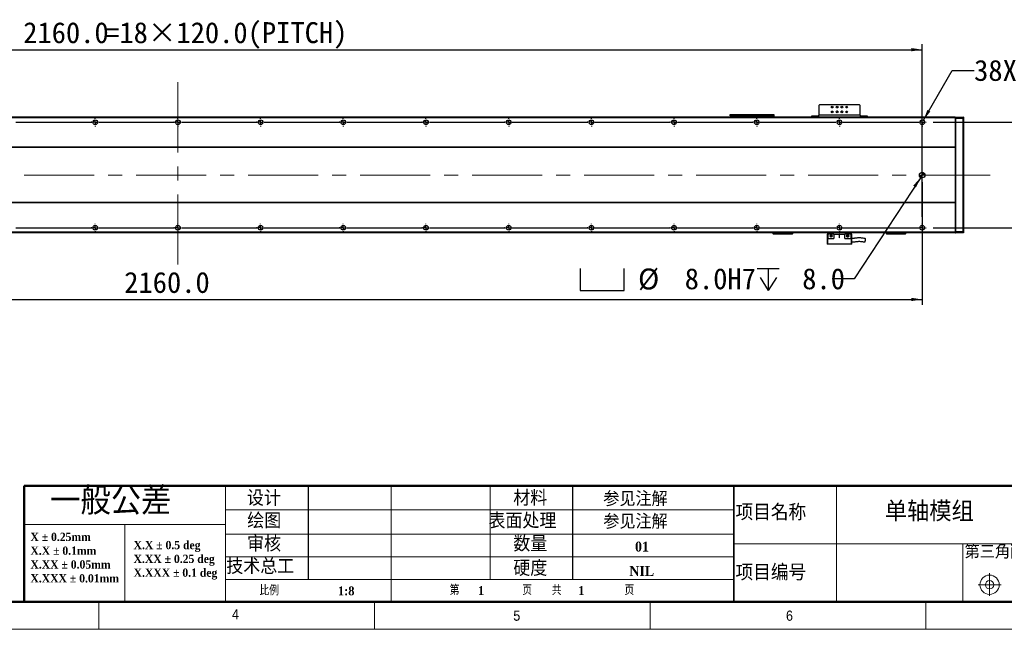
# Model space of a CAD drawing. Header units: millimetres. Extents: x 40 to 3320, y 40 to 2336.
# Tile 9 of 19: x 1165 to 2594, y 40 to 924. Entities that reach past the tile are written whole.
import ezdxf

# ---------------------------------------------------------------- set-up
doc = ezdxf.new("R2010")
doc.units = ezdxf.units.MM
doc.header["$LTSCALE"] = 8
doc.linetypes.add('CENTERX2', pattern=[20.32, 12.7, -2.54, 2.54, -2.54])
doc.layers.add('DIMNS', color=7, linetype='Continuous')
doc.styles.add('SLDTEXTSTYLE0', font='Gothic.ttf', dxfattribs={"width": 0.913})
doc.styles.add('SLDTEXTSTYLE1', font='timesbd.ttf', dxfattribs={"width": 0.933})
doc.styles.add('SLDTEXTSTYLE2', font='txt', dxfattribs={"bigfont": 'bigfont'})
doc.styles.add('SLDTEXTSTYLE3', font='txt', dxfattribs={"bigfont": 'bigfont'})
doc.styles.add('SLDTEXTSTYLE6', font='timesbd.ttf', dxfattribs={"width": 0.933, "bigfont": 'bigfont'})
doc.styles.add('SLDTEXTSTYLE7', font='txt')
doc.dimstyles.new('SLDDIMSTYLE0', dxfattribs={"dimtxt": 30.4, "dimasz": 16, "dimexe": 0, "dimexo": 0.0625, "dimgap": 7.6, "dimtad": 2, "dimdec": 1, "dimrnd": 1e-09, "dimzin": 4, "dimdsep": 46, "dimtxsty": 'SLDTEXTSTYLE7', "dimsah": 1, "dimcen": 0.09, "dimadec": 0, "dimazin": 1, "dimtfac": 1, "dimtdec": 1, "dimtmove": 0, "dimatfit": 0, "dimfxl": 0, "dimfrac": 2, "dimtolj": 1, "dimtzin": 12, "dimarcsym": 0})
doc.dimstyles.new('SLDDIMSTYLE1', dxfattribs={"dimtxt": 30.4, "dimasz": 16, "dimexe": 0, "dimexo": 0.0625, "dimgap": 7.6, "dimtad": 2, "dimdec": 1, "dimrnd": 1e-09, "dimzin": 4, "dimdsep": 46, "dimtxsty": 'SLDTEXTSTYLE7', "dimsah": 1, "dimcen": 0.09, "dimadec": 0, "dimazin": 1, "dimtfac": 1, "dimtdec": 1, "dimtofl": 0, "dimtmove": 0, "dimatfit": 3, "dimfxl": 0, "dimfrac": 2, "dimtolj": 1, "dimtzin": 12, "dimarcsym": 0})
doc.dimstyles.new('SLDDIMSTYLE2', dxfattribs={"dimtxt": 30.4, "dimasz": 16, "dimexe": 0, "dimexo": 0.0625, "dimgap": 7.6, "dimtad": 0, "dimtih": 1, "dimtoh": 1, "dimdec": 1, "dimrnd": 1e-09, "dimzin": 4, "dimdsep": 46, "dimtxsty": 'SLDTEXTSTYLE7', "dimsah": 1, "dimcen": 0, "dimadec": 0, "dimazin": 1, "dimtfac": 1, "dimtdec": 1, "dimtofl": 0, "dimtmove": 0, "dimatfit": 3, "dimfxl": 0, "dimfrac": 2, "dimtolj": 1, "dimtzin": 12, "dimarcsym": 0})
doc.dimstyles.new('SLDDIMSTYLE6', dxfattribs={"dimtxt": 30.4, "dimasz": 16, "dimexe": 0, "dimexo": 0.0625, "dimgap": 7.6, "dimtad": 0, "dimtih": 1, "dimtoh": 1, "dimdec": 1, "dimrnd": 1e-09, "dimzin": 12, "dimdsep": 46, "dimtxsty": 'SLDTEXTSTYLE7', "dimsah": 1, "dimcen": 0, "dimadec": 0, "dimazin": 3, "dimtfac": 1, "dimtdec": 1, "dimtofl": 0, "dimtmove": 0, "dimatfit": 3, "dimfxl": 0, "dimfrac": 2, "dimtolj": 1, "dimtzin": 12, "dimarcsym": 0})

# ---------------------------------------------------------------- blocks, each defined once
blk = doc.blocks.new('SW_NOTE_0')
at = {"color": 0, "linetype": 'Continuous', "lineweight": 0, "char_height": 12, "attachment_point": 1, "style": 'SLDTEXTSTYLE1'}
for s, insert in [('X.X ± 0.5 deg', (0, 15.8)), ('X.XX ± 0.25 deg', (0, -4.2)), ('X.XXX ± 0.1 deg', (0, -24.2))]:
    blk.add_mtext(s, dxfattribs=dict(at, insert=insert))
blk = doc.blocks.new('SW_NOTE_1')
at = {"color": 0, "linetype": 'Continuous', "lineweight": 0, "char_height": 12, "attachment_point": 1, "style": 'SLDTEXTSTYLE1'}
for s, insert in [('X ± 0.25mm ', (0, 15.8)), ('X.X ± 0.1mm', (0, -4.2))]:
    blk.add_mtext(s, dxfattribs=dict(at, insert=insert))
blk = doc.blocks.new('SW_NOTE_2')
at = {"color": 0, "linetype": 'Continuous', "lineweight": 0, "char_height": 12, "attachment_point": 1, "style": 'SLDTEXTSTYLE1'}
for s, insert in [('X.XX ± 0.05mm', (0, 15.8)), ('X.XXX ± 0.01mm', (0, -4.2))]:
    blk.add_mtext(s, dxfattribs=dict(at, insert=insert))
blk = doc.blocks.new('SW_SYMBOL_HOLE_SPOT')
at = {"layer": 'DIMNS', "color": 0}
for p, q in [((0, 7000), (0, 600)), ((12800, 600), (12800, 7000)), ((0, 600), (12800, 600))]:
    blk.add_line(p, q, dxfattribs=at)
blk = doc.blocks.new('SW_SYMBOL_HOLE_DEPTH')
at = {"layer": 'DIMNS', "color": 0}
for p, q in [((0, 7000), (6400, 7000)), ((3200, 7000), (3200, 600)), ((800, 4440), (3200, 600)), ((5600, 4440), (3200, 600))]:
    blk.add_line(p, q, dxfattribs=at)
blk = doc.blocks.new('_D_27')
at = {"layer": 'DIMNS'}
for p, q in [((2472.7, 695.2), (2376.1, 548.1)), ((2376.1, 548.1), (2344.1, 548.1))]:
    blk.add_line(p, q, dxfattribs=at)
blk.add_solid([(2472.7, 695.2), (2461.9, 683.1), (2465.9, 680.5)], dxfattribs=at)
at = {"layer": 'DIMNS', "xscale": 0.004985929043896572, "yscale": 0.004985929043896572, "zscale": 0.004985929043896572}
for name, p in [('SW_SYMBOL_HOLE_SPOT', (1978.6, 528)), ('SW_SYMBOL_HOLE_DEPTH', (2235.6, 528))]:
    blk.add_blockref(name, p, dxfattribs=at)
at = {"layer": 'DIMNS', "char_height": 30.4, "attachment_point": 1, "style": 'SLDTEXTSTYLE7'}
for s, insert in [('%%c', (2062.6, 563.1)), (' 8.0H7 ', (2109.6, 563.4)), (' 8.0', (2280.1, 563.4))]:
    blk.add_mtext(s, dxfattribs=dict(at, insert=insert))
blk = doc.blocks.new('_D_28')
at = {"layer": 'DIMNS'}
for p, q in [((2474.9, 688.4), (2474.9, 510.2)), ((314.9, 681.8), (314.9, 510.2)), ((314.9, 518.2), (2474.9, 518.2))]:
    blk.add_line(p, q, dxfattribs=at)
for points in [[(314.9, 518.2), (330.9, 515.8), (330.9, 520.6)], [(2474.9, 518.2), (2458.9, 520.6), (2458.9, 515.8)]]:
    blk.add_solid(points, dxfattribs=at)
at = {"layer": 'DIMNS', "insert": (1317, 558.1), "char_height": 30.4, "attachment_point": 1, "style": 'SLDTEXTSTYLE7'}
blk.add_mtext('2160.0', dxfattribs=at)
blk = doc.blocks.new('_D_30')
at = {"layer": 'DIMNS'}
for p, q in [((2648.2, 775), (2648.2, 807)), ((2491, 775), (2656.2, 775)), ((2648.2, 775), (2648.2, 622)), ((2491, 622), (2656.2, 622)), ((2648.2, 622), (2648.2, 590))]:
    blk.add_line(p, q, dxfattribs=at)
for points in [[(2648.2, 775), (2650.6, 791), (2645.8, 791)], [(2648.2, 622), (2645.8, 606), (2650.6, 606)]]:
    blk.add_solid(points, dxfattribs=at)
at = {"layer": 'DIMNS', "insert": (2608.3, 651.2), "char_height": 30.4, "attachment_point": 1, "rotation": 90, "style": 'SLDTEXTSTYLE7'}
blk.add_mtext('153.0', dxfattribs=at)
blk = doc.blocks.new('_D_31')
at = {"layer": 'DIMNS'}
for p, q in [((314.9, 638.1), (314.9, 888.3)), ((2474.9, 638.1), (2474.9, 888.3)), ((314.9, 880.3), (2474.9, 880.3))]:
    blk.add_line(p, q, dxfattribs=at)
for points in [[(314.9, 880.3), (330.9, 877.9), (330.9, 882.7)], [(2474.9, 880.3), (2458.9, 882.7), (2458.9, 877.9)]]:
    blk.add_solid(points, dxfattribs=at)
at = {"layer": 'DIMNS', "char_height": 30.4, "attachment_point": 1, "style": 'SLDTEXTSTYLE7'}
for s, insert in [('2160.0', (1170.4, 920.2)), ('=18×120.0(PITCH)', (1289.3, 920.2))]:
    blk.add_mtext(s, dxfattribs=dict(at, insert=insert))
blk = doc.blocks.new('_D_32')
at = {"layer": 'DIMNS'}
for p, q in [((2476.6, 778), (2518.2, 850.1)), ((2518.2, 850.1), (2550.2, 850.1))]:
    blk.add_line(p, q, dxfattribs=at)
blk.add_solid([(2476.6, 778), (2486.6, 790.6), (2482.5, 793)], dxfattribs=at)
at = {"layer": 'DIMNS', "char_height": 30.4, "attachment_point": 1, "style": 'SLDTEXTSTYLE7'}
for s, insert in [('38X ', (2550.2, 865.5)), ('%%c', (2629.3, 865.2)), (' 6.8 THROUGH HOLE', (2676.3, 865.5))]:
    blk.add_mtext(s, dxfattribs=dict(at, insert=insert))
blk = doc.blocks.new('SW_CENTERMARKSYMBOL_34')
at = {"layer": 'DIMNS', "color": 0}
for p, q in [((605.08, 0), (714.92, 0)), ((714.92, 0), (714.06, 0)), ((720, 0), (717.46, 0)), ((720, 0), (717.46, 0)), ((720, 0), (717.46, 0)), ((720, 0), (717.46, 0)), ((720, 0), (717.46, 0)), ((720, 0), (717.46, 0)), ((720, 0), (717.46, 0)), ((720, 0), (717.46, 0)), ((720, 5.08), (720, 5.94)), ((720, 0), (720, 2.54)), ((720, 0), (720, 2.54)), ((720, 0), (720, 2.54)), ((720, 0), (720, 2.54)), ((720, 0), (720, 2.54)), ((720, 0), (720, 2.54)), ((720, 0), (720, 2.54)), ((720, 0), (720, 2.54)), ((720, 0), (720, -2.54)), ((720, 0), (722.54, 0)), ((720, 0), (720, -2.54)), ((720, 0), (722.54, 0)), ((720, 0), (720, -2.54)), ((720, 0), (722.54, 0)), ((720, 0), (720, -2.54)), ((720, 0), (722.54, 0)), ((720, 0), (720, -2.54)), ((720, 0), (722.54, 0)), ((720, 0), (720, -2.54)), ((720, 0), (722.54, 0)), ((720, 0), (720, -2.54)), ((720, 0), (722.54, 0)), ((720, 0), (720, -2.54)), ((720, 0), (722.54, 0)), ((725.08, 0), (725.94, 0)), ((725.08, 0), (834.92, 0)), ((834.92, 0), (834.06, 0)), ((840, 0), (837.46, 0)), ((840, 0), (837.46, 0)), ((840, 0), (837.46, 0)), ((840, 0), (837.46, 0)), ((840, 0), (837.46, 0)), ((840, 0), (837.46, 0)), ((840, 0), (837.46, 0)), ((840, 0), (837.46, 0)), ((840, 0), (837.46, 0)), ((840, 5.08), (840, 5.94)), ((840, 0), (840, 2.54)), ((840, 0), (840, 2.54)), ((840, 0), (840, 2.54)), ((840, 0), (840, 2.54)), ((840, 0), (840, 2.54)), ((840, 0), (840, 2.54)), ((840, 0), (840, 2.54)), ((840, 0), (840, 2.54)), ((840, 0), (840, 2.54)), ((840, 0), (840, -2.54)), ((840, 0), (842.54, 0)), ((840, 0), (840, -2.54)), ((840, 0), (842.54, 0)), ((840, 0), (840, -2.54)), ((840, 0), (842.54, 0)), ((840, 0), (840, -2.54)), ((840, 0), (842.54, 0)), ((840, 0), (840, -2.54)), ((840, 0), (842.54, 0)), ((840, 0), (840, -2.54)), ((840, 0), (842.54, 0)), ((840, 0), (840, -2.54)), ((840, 0), (842.54, 0)), ((840, 0), (840, -2.54)), ((840, 0), (842.54, 0)), ((840, 0), (840, -2.54)), ((840, 0), (842.54, 0)), ((845.08, 0), (845.94, 0)), ((845.08, 0), (954.92, 0)), ((954.92, 0), (954.06, 0)), ((960, 0), (957.46, 0)), ((960, 0), (957.46, 0)), ((960, 0), (957.46, 0)), ((960, 0), (957.46, 0)), ((960, 0), (957.46, 0)), ((960, 0), (957.46, 0)), ((960, 0), (957.46, 0)), ((960, 0), (957.46, 0)), ((960, 5.08), (960, 5.94)), ((960, 0), (960, 2.54)), ((960, 0), (960, 2.54)), ((960, 0), (960, 2.54)), ((960, 0), (960, 2.54)), ((960, 0), (960, 2.54)), ((960, 0), (960, 2.54)), ((960, 0), (960, 2.54)), ((960, 0), (960, 2.54)), ((960, 0), (960, -2.54)), ((960, 0), (962.54, 0)), ((960, 0), (960, -2.54)), ((960, 0), (962.54, 0)), ((960, 0), (960, -2.54)), ((960, 0), (962.54, 0)), ((960, 0), (960, -2.54)), ((960, 0), (962.54, 0)), ((960, 0), (960, -2.54)), ((960, 0), (962.54, 0)), ((960, 0), (960, -2.54)), ((960, 0), (962.54, 0)), ((960, 0), (960, -2.54)), ((960, 0), (962.54, 0)), ((960, 0), (960, -2.54)), ((960, 0), (962.54, 0)), ((965.08, 0), (965.94, 0)), ((965.08, 0), (1074.92, 0)), ((1074.92, 0), (1074.06, 0)), ((1080, 0), (1077.46, 0)), ((1080, 0), (1077.46, 0)), ((1080, 0), (1077.46, 0)), ((1080, 0), (1077.46, 0)), ((1080, 0), (1077.46, 0)), ((1080, 0), (1077.46, 0)), ((1080, 0), (1077.46, 0)), ((1080, 5.08), (1080, 5.94)), ((1080, 0), (1080, 2.54)), ((1080, 0), (1080, 2.54)), ((1080, 0), (1080, 2.54)), ((1080, 0), (1080, 2.54)), ((1080, 0), (1080, 2.54)), ((1080, 0), (1080, 2.54)), ((1080, 0), (1080, 2.54)), ((1080, 0), (1080, -2.54)), ((1080, 0), (1082.54, 0)), ((1080, 0), (1080, -2.54)), ((1080, 0), (1082.54, 0)), ((1080, 0), (1080, -2.54)), ((1080, 0), (1082.54, 0)), ((1080, 0), (1080, -2.54)), ((1080, 0), (1082.54, 0)), ((1080, 0), (1080, -2.54)), ((1080, 0), (1082.54, 0)), ((1080, 0), (1080, -2.54)), ((1080, 0), (1082.54, 0)), ((1080, 0), (1080, -2.54)), ((1080, 0), (1082.54, 0)), ((1085.08, 0), (1085.94, 0)), ((1085.08, 0), (1194.92, 0)), ((1194.92, 0), (1194.06, 0)), ((1200, 0), (1197.46, 0)), ((1200, 0), (1197.46, 0)), ((1200, 0), (1197.46, 0)), ((1200, 0), (1197.46, 0)), ((1200, 0), (1197.46, 0)), ((1200, 0), (1197.46, 0)), ((1200, 5.08), (1200, 5.94)), ((1200, 0), (1200, 2.54)), ((1200, 0), (1200, 2.54)), ((1200, 0), (1200, 2.54)), ((1200, 0), (1200, 2.54)), ((1200, 0), (1200, 2.54)), ((1200, 0), (1200, 2.54)), ((1200, 0), (1200, -2.54)), ((1200, 0), (1202.54, 0)), ((1200, 0), (1200, -2.54)), ((1200, 0), (1202.54, 0)), ((1200, 0), (1200, -2.54)), ((1200, 0), (1202.54, 0)), ((1200, 0), (1200, -2.54)), ((1200, 0), (1202.54, 0)), ((1200, 0), (1200, -2.54)), ((1200, 0), (1202.54, 0)), ((1200, 0), (1200, -2.54)), ((1200, 0), (1202.54, 0)), ((1205.08, 0), (1205.94, 0)), ((1205.08, 0), (1314.92, 0)), ((1314.92, 0), (1314.06, 0)), ((1320, 0), (1317.46, 0)), ((1320, 0), (1317.46, 0)), ((1320, 0), (1317.46, 0)), ((1320, 0), (1317.46, 0)), ((1320, 0), (1317.46, 0)), ((1320, 5.08), (1320, 5.94)), ((1320, 0), (1320, 2.54)), ((1320, 0), (1320, 2.54)), ((1320, 0), (1320, 2.54)), ((1320, 0), (1320, 2.54)), ((1320, 0), (1320, 2.54)), ((1320, 0), (1320, -2.54)), ((1320, 0), (1322.54, 0)), ((1320, 0), (1320, -2.54)), ((1320, 0), (1322.54, 0)), ((1320, 0), (1320, -2.54)), ((1320, 0), (1322.54, 0)), ((1320, 0), (1320, -2.54)), ((1320, 0), (1322.54, 0)), ((1320, 0), (1320, -2.54)), ((1320, 0), (1322.54, 0)), ((1325.08, 0), (1325.94, 0)), ((1325.08, 0), (1434.92, 0)), ((1434.92, 0), (1434.06, 0)), ((1440, 0), (1437.46, 0)), ((1440, 0), (1437.46, 0)), ((1440, 0), (1437.46, 0)), ((1440, 0), (1437.46, 0)), ((1440, 5.08), (1440, 5.94)), ((1440, 0), (1440, 2.54)), ((1440, 0), (1440, 2.54)), ((1440, 0), (1440, 2.54)), ((1440, 0), (1440, 2.54)), ((1440, 0), (1440, -2.54)), ((1440, 0), (1442.54, 0)), ((1440, 0), (1440, -2.54)), ((1440, 0), (1442.54, 0)), ((1440, 0), (1440, -2.54)), ((1440, 0), (1442.54, 0)), ((1440, 0), (1440, -2.54)), ((1440, 0), (1442.54, 0)), ((1445.08, 0), (1445.94, 0)), ((1445.08, 0), (1554.92, 0)), ((1554.92, 0), (1554.06, 0)), ((1560, 0), (1557.46, 0)), ((1560, 0), (1557.46, 0)), ((1560, 0), (1557.46, 0)), ((1560, 5.08), (1560, 5.94)), ((1560, 0), (1560, 2.54)), ((1560, 0), (1560, 2.54)), ((1560, 0), (1560, 2.54)), ((1560, 0), (1560, -2.54)), ((1560, 0), (1562.54, 0)), ((1560, 0), (1560, -2.54)), ((1560, 0), (1562.54, 0)), ((1560, 0), (1560, -2.54)), ((1560, 0), (1562.54, 0)), ((1565.08, 0), (1565.94, 0)), ((1565.08, 0), (1674.92, 0)), ((1674.92, 0), (1674.06, 0)), ((1680, 0), (1677.46, 0)), ((1680, 0), (1677.46, 0)), ((1680, 5.08), (1680, 5.94)), ((1680, 0), (1680, 2.54)), ((1680, 0), (1680, 2.54)), ((1680, 0), (1680, -2.54)), ((1680, 0), (1682.54, 0)), ((1680, 0), (1680, -2.54)), ((1680, 0), (1682.54, 0)), ((1685.08, 0), (1685.94, 0)), ((1685.08, 0), (1794.92, 0)), ((1800, 0), (1797.46, 0)), ((1800, 5.08), (1800, 5.94)), ((1800, 0), (1800, 2.54)), ((1800, 0), (1800, -2.54)), ((1800, 0), (1802.54, 0)), ((1805.08, 0), (1914.92, 0)), ((1920, 0), (1917.46, 0)), ((1920, 5.08), (1920, 5.94)), ((1920, 0), (1920, 2.54)), ((1920, 0), (1920, -2.54)), ((1920, 0), (1922.54, 0)), ((1925.08, 0), (1925.94, 0)), ((720, -5.08), (720, -5.94)), ((840, -5.08), (840, -5.94)), ((960, -5.08), (960, -5.94)), ((1080, -5.08), (1080, -5.94)), ((1200, -5.08), (1200, -5.94)), ((1320, -5.08), (1320, -5.94)), ((1440, -5.08), (1440, -5.94)), ((1560, -5.08), (1560, -5.94)), ((1680, -5.08), (1680, -5.94)), ((1800, -5.08), (1800, -5.94)), ((1920, -5.08), (1920, -5.94))]:
    blk.add_line(p, q, dxfattribs=at)
blk = doc.blocks.new('SW_CENTERMARKSYMBOL_35')
at = {"layer": 'DIMNS', "color": 0}
for p, q in [((605.08, 0), (714.92, 0)), ((714.92, 0), (714.06, 0)), ((720, 0), (717.46, 0)), ((720, 0), (717.46, 0)), ((720, 0), (717.46, 0)), ((720, 0), (717.46, 0)), ((720, 0), (717.46, 0)), ((720, 0), (717.46, 0)), ((720, 0), (717.46, 0)), ((720, 0), (717.46, 0)), ((720, 5.08), (720, 5.94)), ((720, 0), (720, 2.54)), ((720, 0), (720, 2.54)), ((720, 0), (720, 2.54)), ((720, 0), (720, 2.54)), ((720, 0), (720, 2.54)), ((720, 0), (720, 2.54)), ((720, 0), (720, 2.54)), ((720, 0), (720, 2.54)), ((720, 0), (720, -2.54)), ((720, 0), (722.54, 0)), ((720, 0), (720, -2.54)), ((720, 0), (722.54, 0)), ((720, 0), (720, -2.54)), ((720, 0), (722.54, 0)), ((720, 0), (720, -2.54)), ((720, 0), (722.54, 0)), ((720, 0), (720, -2.54)), ((720, 0), (722.54, 0)), ((720, 0), (720, -2.54)), ((720, 0), (722.54, 0)), ((720, 0), (720, -2.54)), ((720, 0), (722.54, 0)), ((720, 0), (720, -2.54)), ((720, 0), (722.54, 0)), ((725.08, 0), (725.94, 0)), ((725.08, 0), (834.92, 0)), ((834.92, 0), (834.06, 0)), ((840, 0), (837.46, 0)), ((840, 0), (837.46, 0)), ((840, 0), (837.46, 0)), ((840, 0), (837.46, 0)), ((840, 0), (837.46, 0)), ((840, 0), (837.46, 0)), ((840, 0), (837.46, 0)), ((840, 0), (837.46, 0)), ((840, 0), (837.46, 0)), ((840, 5.08), (840, 5.94)), ((840, 0), (840, 2.54)), ((840, 0), (840, 2.54)), ((840, 0), (840, 2.54)), ((840, 0), (840, 2.54)), ((840, 0), (840, 2.54)), ((840, 0), (840, 2.54)), ((840, 0), (840, 2.54)), ((840, 0), (840, 2.54)), ((840, 0), (840, 2.54)), ((840, 0), (840, -2.54)), ((840, 0), (842.54, 0)), ((840, 0), (840, -2.54)), ((840, 0), (842.54, 0)), ((840, 0), (840, -2.54)), ((840, 0), (842.54, 0)), ((840, 0), (840, -2.54)), ((840, 0), (842.54, 0)), ((840, 0), (840, -2.54)), ((840, 0), (842.54, 0)), ((840, 0), (840, -2.54)), ((840, 0), (842.54, 0)), ((840, 0), (840, -2.54)), ((840, 0), (842.54, 0)), ((840, 0), (840, -2.54)), ((840, 0), (842.54, 0)), ((840, 0), (840, -2.54)), ((840, 0), (842.54, 0)), ((845.08, 0), (845.94, 0)), ((845.08, 0), (954.92, 0)), ((954.92, 0), (954.06, 0)), ((960, 0), (957.46, 0)), ((960, 0), (957.46, 0)), ((960, 0), (957.46, 0)), ((960, 0), (957.46, 0)), ((960, 0), (957.46, 0)), ((960, 0), (957.46, 0)), ((960, 0), (957.46, 0)), ((960, 0), (957.46, 0)), ((960, 5.08), (960, 5.94)), ((960, 0), (960, 2.54)), ((960, 0), (960, 2.54)), ((960, 0), (960, 2.54)), ((960, 0), (960, 2.54)), ((960, 0), (960, 2.54)), ((960, 0), (960, 2.54)), ((960, 0), (960, 2.54)), ((960, 0), (960, 2.54)), ((960, 0), (960, -2.54)), ((960, 0), (962.54, 0)), ((960, 0), (960, -2.54)), ((960, 0), (962.54, 0)), ((960, 0), (960, -2.54)), ((960, 0), (962.54, 0)), ((960, 0), (960, -2.54)), ((960, 0), (962.54, 0)), ((960, 0), (960, -2.54)), ((960, 0), (962.54, 0)), ((960, 0), (960, -2.54)), ((960, 0), (962.54, 0)), ((960, 0), (960, -2.54)), ((960, 0), (962.54, 0)), ((960, 0), (960, -2.54)), ((960, 0), (962.54, 0)), ((965.08, 0), (965.94, 0)), ((965.08, 0), (1074.92, 0)), ((1074.92, 0), (1074.06, 0)), ((1080, 0), (1077.46, 0)), ((1080, 0), (1077.46, 0)), ((1080, 0), (1077.46, 0)), ((1080, 0), (1077.46, 0)), ((1080, 0), (1077.46, 0)), ((1080, 0), (1077.46, 0)), ((1080, 0), (1077.46, 0)), ((1080, 5.08), (1080, 5.94)), ((1080, 0), (1080, 2.54)), ((1080, 0), (1080, 2.54)), ((1080, 0), (1080, 2.54)), ((1080, 0), (1080, 2.54)), ((1080, 0), (1080, 2.54)), ((1080, 0), (1080, 2.54)), ((1080, 0), (1080, 2.54)), ((1080, 0), (1080, -2.54)), ((1080, 0), (1082.54, 0)), ((1080, 0), (1080, -2.54)), ((1080, 0), (1082.54, 0)), ((1080, 0), (1080, -2.54)), ((1080, 0), (1082.54, 0)), ((1080, 0), (1080, -2.54)), ((1080, 0), (1082.54, 0)), ((1080, 0), (1080, -2.54)), ((1080, 0), (1082.54, 0)), ((1080, 0), (1080, -2.54)), ((1080, 0), (1082.54, 0)), ((1080, 0), (1080, -2.54)), ((1080, 0), (1082.54, 0)), ((1085.08, 0), (1085.94, 0)), ((1085.08, 0), (1194.92, 0)), ((1194.92, 0), (1194.06, 0)), ((1200, 0), (1197.46, 0)), ((1200, 0), (1197.46, 0)), ((1200, 0), (1197.46, 0)), ((1200, 0), (1197.46, 0)), ((1200, 0), (1197.46, 0)), ((1200, 0), (1197.46, 0)), ((1200, 5.08), (1200, 5.94)), ((1200, 0), (1200, 2.54)), ((1200, 0), (1200, 2.54)), ((1200, 0), (1200, 2.54)), ((1200, 0), (1200, 2.54)), ((1200, 0), (1200, 2.54)), ((1200, 0), (1200, 2.54)), ((1200, 0), (1200, -2.54)), ((1200, 0), (1202.54, 0)), ((1200, 0), (1200, -2.54)), ((1200, 0), (1202.54, 0)), ((1200, 0), (1200, -2.54)), ((1200, 0), (1202.54, 0)), ((1200, 0), (1200, -2.54)), ((1200, 0), (1202.54, 0)), ((1200, 0), (1200, -2.54)), ((1200, 0), (1202.54, 0)), ((1200, 0), (1200, -2.54)), ((1200, 0), (1202.54, 0)), ((1205.08, 0), (1205.94, 0)), ((1205.08, 0), (1314.92, 0)), ((1314.92, 0), (1314.06, 0)), ((1320, 0), (1317.46, 0)), ((1320, 0), (1317.46, 0)), ((1320, 0), (1317.46, 0)), ((1320, 0), (1317.46, 0)), ((1320, 0), (1317.46, 0)), ((1320, 5.08), (1320, 5.94)), ((1320, 0), (1320, 2.54)), ((1320, 0), (1320, 2.54)), ((1320, 0), (1320, 2.54)), ((1320, 0), (1320, 2.54)), ((1320, 0), (1320, 2.54)), ((1320, 0), (1320, -2.54)), ((1320, 0), (1322.54, 0)), ((1320, 0), (1320, -2.54)), ((1320, 0), (1322.54, 0)), ((1320, 0), (1320, -2.54)), ((1320, 0), (1322.54, 0)), ((1320, 0), (1320, -2.54)), ((1320, 0), (1322.54, 0)), ((1320, 0), (1320, -2.54)), ((1320, 0), (1322.54, 0)), ((1325.08, 0), (1325.94, 0)), ((1325.08, 0), (1434.92, 0)), ((1434.92, 0), (1434.06, 0)), ((1440, 0), (1437.46, 0)), ((1440, 0), (1437.46, 0)), ((1440, 0), (1437.46, 0)), ((1440, 0), (1437.46, 0)), ((1440, 5.08), (1440, 5.94)), ((1440, 0), (1440, 2.54)), ((1440, 0), (1440, 2.54)), ((1440, 0), (1440, 2.54)), ((1440, 0), (1440, 2.54)), ((1440, 0), (1440, -2.54)), ((1440, 0), (1442.54, 0)), ((1440, 0), (1440, -2.54)), ((1440, 0), (1442.54, 0)), ((1440, 0), (1440, -2.54)), ((1440, 0), (1442.54, 0)), ((1440, 0), (1440, -2.54)), ((1440, 0), (1442.54, 0)), ((1445.08, 0), (1445.94, 0)), ((1445.08, 0), (1554.92, 0)), ((1554.92, 0), (1554.06, 0)), ((1560, 0), (1557.46, 0)), ((1560, 0), (1557.46, 0)), ((1560, 0), (1557.46, 0)), ((1560, 5.08), (1560, 5.94)), ((1560, 0), (1560, 2.54)), ((1560, 0), (1560, 2.54)), ((1560, 0), (1560, 2.54)), ((1560, 0), (1560, -2.54)), ((1560, 0), (1562.54, 0)), ((1560, 0), (1560, -2.54)), ((1560, 0), (1562.54, 0)), ((1560, 0), (1560, -2.54)), ((1560, 0), (1562.54, 0)), ((1565.08, 0), (1565.94, 0)), ((1565.08, 0), (1674.92, 0)), ((1674.92, 0), (1674.06, 0)), ((1680, 0), (1677.46, 0)), ((1680, 0), (1677.46, 0)), ((1680, 5.08), (1680, 5.94)), ((1680, 0), (1680, 2.54)), ((1680, 0), (1680, 2.54)), ((1680, 0), (1680, -2.54)), ((1680, 0), (1682.54, 0)), ((1680, 0), (1680, -2.54)), ((1680, 0), (1682.54, 0)), ((1685.08, 0), (1685.94, 0)), ((1685.08, 0), (1794.92, 0)), ((1800, 0), (1797.46, 0)), ((1800, 5.08), (1800, 5.94)), ((1800, 0), (1800, 2.54)), ((1800, 0), (1800, -2.54)), ((1800, 0), (1802.54, 0)), ((1805.08, 0), (1914.92, 0)), ((1920, 0), (1917.46, 0)), ((1920, 5.08), (1920, 5.94)), ((1920, 0), (1920, 2.54)), ((1920, 0), (1920, -2.54)), ((1920, 0), (1922.54, 0)), ((1925.08, 0), (1925.94, 0)), ((720, -5.08), (720, -5.94)), ((840, -5.08), (840, -5.94)), ((960, -5.08), (960, -5.94)), ((1080, -5.08), (1080, -5.94)), ((1200, -5.08), (1200, -5.94)), ((1320, -5.08), (1320, -5.94)), ((1440, -5.08), (1440, -5.94)), ((1560, -5.08), (1560, -5.94)), ((1680, -5.08), (1680, -5.94)), ((1800, -5.08), (1800, -5.94)), ((1920, -5.08), (1920, -5.94))]:
    blk.add_line(p, q, dxfattribs=at)
blk = doc.blocks.new('SW_DOWELSYMBOL_6')
at = {"linetype": 'Continuous', "lineweight": 18}
h = blk.add_hatch(color=0, dxfattribs=at)
edge = h.paths.add_edge_path(flags=0)
edge.add_arc((0, 0), 4, 180, 270)
edge.add_line((0, -4), (0, 0))
edge.add_line((0, 0), (-4, 0))
h = blk.add_hatch(color=0, dxfattribs=at)
edge = h.paths.add_edge_path(flags=0)
edge.add_arc((0, 0), 4, 0, 90)
edge.add_line((0, 4), (0, 0))
edge.add_line((0, 0), (4, 0))
at = {"layer": 'DIMNS', "color": 0}
blk.add_circle((0, 0), 4, dxfattribs=at)

msp = doc.modelspace()

# ---------------------------------------------------------------- linework, layer by layer
at = {"color": 7, "linetype": 'Continuous', "lineweight": 25}
for p, q in [((2325.8652212, 800.347695), (2324.8652341, 799.347693)), ((2383.8652493, 800.347695), (2325.8652212, 800.347695)), ((2384.8652364, 799.347693), (2383.8652493, 800.347695)), ((2196.3652493, 784.5476958), (2196.3652493, 786.5476924)), ((2196.3652493, 786.5476924), (2197.3652364, 786.5476924)), ((2197.3652364, 786.5476924), (2197.3652364, 784.5476958)), ((2197.3652364, 786.5476924), (2251.3652565, 786.5476924)), ((2251.3652565, 784.5476958), (2251.3652565, 786.5476924)), ((2251.3652565, 786.5476924), (2259.3652131, 786.5476924)), ((2259.3652131, 786.5476924), (2259.3652131, 784.5476958)), ((2324.8652341, 799.347693), (2324.8652341, 785.5476904)), ((2384.8652364, 785.5476904), (2384.8652364, 799.347693)), ((2522.8652479, 782.5476917), (266.8652059, 782.5476917)), ((2522.8652479, 781.5476897), (266.8652059, 781.5476897)), ((2197.3652364, 784.5476958), (2196.3652493, 784.5476958)), ((2197.3652364, 784.5476958), (2251.3652565, 784.5476958)), ((2224.3652465, 782.7143612), (2224.3652465, 784.5476958)), ((2224.3652465, 782.7143612), (2259.3652131, 782.7143612)), ((2224.3652465, 782.5476917), (2224.3652465, 782.7143612)), ((2259.3652131, 784.5476958), (2251.3652565, 784.5476958)), ((2259.3652131, 784.5476958), (2259.3652131, 782.7143612)), ((2259.3652131, 782.7143612), (2259.3652131, 782.5476917)), ((2314.8652436, 782.5476917), (2314.8652436, 784.5476958)), ((2314.8652436, 784.5476958), (2315.8652307, 784.5476958)), ((2315.8652307, 784.5476958), (2315.8652307, 782.5476917)), ((2315.8652307, 784.5476958), (2323.8652469, 784.5476958)), ((2323.8652469, 784.5476958), (2323.8652469, 782.5476917)), ((2324.8652341, 784.5476958), (2323.8652469, 784.5476958)), ((2384.8652364, 785.5476904), (2324.8652341, 785.5476904)), ((2324.8652341, 782.5476917), (2324.8652341, 785.5476904)), ((2384.8652364, 785.5476904), (2384.8652364, 782.5476917)), ((2385.8652236, 784.5476958), (2384.8652364, 784.5476958)), ((2385.8652236, 784.5476958), (2385.8652236, 782.5476917)), ((2385.8652236, 784.5476958), (2393.8652398, 784.5476958)), ((2393.8652398, 782.5476917), (2393.8652398, 784.5476958)), ((2393.8652398, 784.5476958), (2394.8652269, 784.5476958)), ((2394.8652269, 784.5476958), (2394.8652269, 782.5476917)), ((2522.8652479, 782.2476941), (2523.1651785, 782.5476917)), ((2522.8652479, 782.5476917), (2522.8652479, 781.5476897)), ((2522.8652479, 781.5476897), (2522.8652479, 739.047693)), ((2522.8652479, 780.4234269), (2523.1651785, 780.5476951)), ((2523.1651785, 782.5476917), (2523.1651785, 780.5476951)), ((2523.1651785, 782.5476917), (2534.565282, 782.5476917)), ((2523.1651785, 780.5476951), (2523.1651785, 616.5476906)), ((2534.565282, 780.5476951), (2523.1651785, 780.5476951)), ((2534.565282, 780.5476951), (2534.565282, 782.5476917)), ((2534.8652126, 782.2476941), (2534.565282, 782.5476917)), ((2534.565282, 616.5476906), (2534.565282, 780.5476951)), ((2534.8652126, 780.4234269), (2534.565282, 780.5476951)), ((2534.8652126, 782.2476941), (2534.8652126, 780.4234269)), ((2534.8652126, 780.4234269), (2534.8652126, 616.6719588)), ((2522.8652479, 739.047693), (266.8652059, 739.047693)), ((2522.8652479, 738.547692), (266.8652059, 738.547692)), ((2522.8652479, 739.047693), (2522.8652479, 738.547692)), ((2522.8652479, 738.547692), (2522.8652479, 658.5476938)), ((2522.8652479, 658.5476938), (266.8652059, 658.5476938)), ((2522.8652479, 658.0476928), (266.8652059, 658.0476928)), ((2522.8652479, 658.5476938), (2522.8652479, 658.0476928)), ((2522.8652479, 658.0476928), (2522.8652479, 615.547696)), ((2522.8652479, 615.547696), (266.8652059, 615.547696)), ((2522.8652479, 614.547694), (266.8652059, 614.547694)), ((2258.8652493, 613.347696), (2258.8652493, 614.547694)), ((2259.8652364, 614.547694), (2259.8652364, 613.347696)), ((2285.8651997, 613.347696), (2285.8651997, 614.547694)), ((2286.8652465, 614.547694), (2286.8652465, 613.347696)), ((2337.8652455, 612.6476916), (2337.8652455, 614.547694)), ((2371.865225, 612.6476916), (2371.865225, 614.547694)), ((2422.865224, 613.347696), (2422.865224, 614.547694)), ((2423.8652708, 614.547694), (2423.8652708, 613.347696)), ((2449.8651744, 613.347696), (2449.8651744, 614.547694)), ((2450.8652212, 614.547694), (2450.8652212, 613.347696)), ((2522.8652479, 616.6719588), (2523.1651785, 616.5476906)), ((2522.8652479, 615.547696), (2522.8652479, 614.547694)), ((2522.8652479, 614.8476916), (2523.1651785, 614.547694)), ((2523.1651785, 616.5476906), (2523.1651785, 614.547694)), ((2523.1651785, 616.5476906), (2534.565282, 616.5476906)), ((2534.565282, 614.547694), (2523.1651785, 614.547694)), ((2534.8652126, 616.6719588), (2534.565282, 616.5476906)), ((2534.565282, 614.547694), (2534.565282, 616.5476906)), ((2534.8652126, 614.8476916), (2534.565282, 614.547694)), ((2534.8652126, 616.6719588), (2534.8652126, 614.8476916)), ((2258.8652493, 613.347696), (2259.1652395, 613.047691)), ((2258.8652493, 613.347696), (2259.8652364, 613.347696)), ((2259.9895121, 613.047691), (2259.1652395, 613.047691)), ((2259.9895121, 613.047691), (2259.8652364, 613.347696)), ((2259.8652364, 613.347696), (2285.8651997, 613.347696)), ((2285.7409836, 613.047691), (2259.9895121, 613.047691)), ((2285.7409836, 613.047691), (2285.8651997, 613.347696)), ((2286.5652563, 613.047691), (2285.7409836, 613.047691)), ((2285.8651997, 613.347696), (2286.8652465, 613.347696)), ((2286.5652563, 613.047691), (2286.8652465, 613.347696)), ((2336.8651988, 612.6476916), (2336.8651988, 598.2476938)), ((2338.0652191, 612.6476916), (2336.8651988, 612.6476916)), ((2338.0652191, 606.6476944), (2337.8652455, 606.6476944)), ((2337.8652455, 598.2476938), (2337.8652455, 606.6476944)), ((2338.0652191, 612.6476916), (2338.0652191, 606.6476944)), ((2346.8652488, 612.6476916), (2338.0652191, 612.6476916)), ((2338.0652191, 606.6476944), (2346.8652488, 606.6476944)), ((2346.8652488, 612.6476916), (2354.6152236, 612.6476916)), ((2346.8652488, 612.6476916), (2346.8652488, 606.6476944)), ((2355.1152469, 612.6476916), (2354.6152236, 612.6476916)), ((2354.6152236, 612.6476916), (2354.6152236, 607.8976932)), ((2355.1152469, 612.6476916), (2362.8652217, 612.6476916)), ((2355.1152469, 607.8976932), (2355.1152469, 612.6476916)), ((2371.6652514, 612.6476916), (2362.8652217, 612.6476916)), ((2362.8652217, 606.6476944), (2362.8652217, 612.6476916)), ((2362.8652217, 606.6476944), (2371.6652514, 606.6476944)), ((2366.2433745, 611.0994088), (2366.4107443, 611.1969742)), ((2366.2433745, 611.0994088), (2366.4107443, 611.1969742)), ((2367.8745152, 610.6989103), (2368.0057646, 610.2949101)), ((2372.8652121, 612.6476916), (2371.6652514, 612.6476916)), ((2371.6652514, 606.6476944), (2371.6652514, 612.6476916)), ((2371.865225, 606.6476944), (2371.6652514, 606.6476944)), ((2371.865225, 606.6476944), (2371.865225, 598.2476938)), ((2372.8652121, 598.2476938), (2372.8652121, 612.6476916)), ((2422.865224, 613.347696), (2423.1652738, 613.047691)), ((2422.865224, 613.347696), (2423.8652708, 613.347696)), ((2423.9894869, 613.047691), (2423.1652738, 613.047691)), ((2423.9894869, 613.047691), (2423.8652708, 613.347696)), ((2423.8652708, 613.347696), (2449.8651744, 613.347696)), ((2449.7409584, 613.047691), (2423.9894869, 613.047691)), ((2449.7409584, 613.047691), (2449.8651744, 613.347696)), ((2450.5651714, 613.047691), (2449.7409584, 613.047691)), ((2449.8651744, 613.347696), (2450.8652212, 613.347696)), ((2450.5651714, 613.047691), (2450.8652212, 613.347696)), ((2337.8652455, 598.2476938), (2336.8651988, 598.2476938)), ((2371.865225, 598.2476938), (2337.8652455, 598.2476938)), ((2372.8652121, 598.2476938), (2371.865225, 598.2476938))]:
    msp.add_line(p, q, dxfattribs=at)
at = {"color": 8, "linetype": 'Continuous', "lineweight": 25}
for p, q in [((2352.1152259, 791.0476941), (2350.6152155, 791.0476941)), ((2359.115255, 791.0476941), (2357.6152445, 791.0476941))]:
    msp.add_line(p, q, dxfattribs=at)
at = {"color": 7, "linetype": 'Continuous', "lineweight": 50}
for p, q in [((1171.7559834, 248), (1171.7559834, 80)), ((1171.7559834, 248), (1464, 248)), ((3280, 248), (1464, 248)), ((80, 80), (3280, 80))]:
    msp.add_line(p, q, dxfattribs=at)
at = {"color": 7, "linetype": 'Continuous', "lineweight": 18}
for p, q in [((1464, 248), (1464, 220)), ((1464, 192), (1464, 248)), ((1464, 220), (1464, 248)), ((1704.336839, 248), (1704.336839, 80)), ((1848, 248), (1848, 112.0474543)), ((2350.6031435, 248), (2350.6031435, 80)), ((1464, 192), (1464, 220)), ((1464, 213.2644636), (2201.4758613, 213.2644636)), ((1464, 192), (1171.7559834, 192)), ((1317.8779917, 192), (1317.8779917, 80)), ((1464, 192), (1464, 80)), ((1464, 178.0393756), (2201.4758613, 178.0393756)), ((2201.4758613, 164), (2674.0064972, 164)), ((2533.8235685, 164), (2533.8235685, 80)), ((1464, 145.0437235), (2201.4758613, 145.0437235)), ((2572.6369816, 121.1881967), (2572.6369816, 88.504689)), ((2201.4758613, 112.0474543), (1464, 112.0474543)), ((2555.9987653, 104.5499805), (2589.6093225, 104.5499805)), ((80, 80), (3280, 80)), ((984, 80), (3280, 80)), ((1280, 40), (1280, 80)), ((1680, 40), (1680, 80)), ((2080, 80), (2080, 40)), ((2480, 40), (2480, 80)), ((40, 40), (3320, 40))]:
    msp.add_line(p, q, dxfattribs=at)
at = {"color": 7, "linetype": 'Continuous', "lineweight": 35}
msp.add_line((2201.4758613, 248), (2201.4758613, 80), dxfattribs=at)
at = {"color": 7, "linetype": 'Continuous', "lineweight": 25}
for centre, radius in [((2344.3652269, 797.0476929), 1.25), ((2344.3652269, 790.0476929), 1.25), ((2351.3652269, 797.0476929), 1.25), ((2351.3652269, 790.0476929), 1.25), ((2358.3652269, 797.0476929), 1.25), ((2358.3652269, 790.0476929), 1.25), ((2365.3652269, 797.0476929), 1.25), ((2365.3652269, 790.0476929), 1.25), ((1274.8652269, 775.0476929), 3.4), ((1394.8652269, 775.0476929), 3.4), ((1514.8652269, 775.0476929), 3.4), ((1634.8652269, 775.0476929), 3.4), ((1754.8652269, 775.0476929), 3.4), ((1874.8652269, 775.0476929), 3.4), ((1994.8652269, 775.0476929), 3.4), ((2114.8652269, 775.0476929), 3.4), ((2234.8652269, 775.0476929), 3.4), ((2354.8652269, 775.0476929), 3.4), ((2474.8652269, 775.0476929), 3.4), ((2474.8652269, 698.5476929), 4), ((1274.8652269, 622.0476929), 3.4), ((1394.8652269, 622.0476929), 3.4), ((1514.8652269, 622.0476929), 3.4), ((1634.8652269, 622.0476929), 3.4), ((1754.8652269, 622.0476929), 3.4), ((1874.8652269, 622.0476929), 3.4), ((1994.8652269, 622.0476929), 3.4), ((2114.8652269, 622.0476929), 3.4), ((2234.8652269, 622.0476929), 3.4), ((2354.8652269, 622.0476929), 3.4), ((2474.8652269, 622.0476929), 3.4), ((2342.8652269, 610.1476929), 1.6), ((2366.8652269, 610.1476929), 1.6)]:
    msp.add_circle(centre, radius, dxfattribs=at)
at = {"color": 7, "linetype": 'Continuous', "lineweight": 18}
for radius in [14, 6]:
    msp.add_circle((2572.6369816, 104.5499805), radius, dxfattribs=at)
at = {"color": 7, "linetype": 'Continuous', "lineweight": 25}
msp.add_arc((2354.8652269, 607.8976929), 0.25, 180, 0, dxfattribs=at)
for points, knots in [([(2344.0057756, 610.2949101), (2344.0250335, 610.1663472), (2344.0637363, 609.9079736), (2343.9569334, 609.5177525), (2343.7347549, 609.1719556), (2343.3988742, 608.9054949), (2342.9809728, 608.7548682), (2342.5233501, 608.7475987), (2342.0883684, 608.8785471), (2341.857059, 609.0607503), (2341.7483689, 609.1463658)], [0, 0, 0, 0, 0.1147385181, 0.2305906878, 0.3509276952, 0.4758259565, 0.6054439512, 0.7393907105, 0.877542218, 1, 1, 1, 1]), ([(2342.8468825, 611.4471647), (2342.9887435, 611.4201233), (2343.2718561, 611.3661568), (2343.6254377, 611.11351), (2343.8047068, 610.8644814), (2343.8662222, 610.7186025), (2343.8745262, 610.6989103)], [0, 0, 0, 0, 0.3222952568, 0.6432059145, 0.9518363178, 1, 1, 1, 1]), ([(2366.8652298, 611.2976911), (2366.7492499, 611.2874892), (2366.5173043, 611.2670865), (2366.2010093, 611.1067585), (2365.9450058, 610.8668807), (2365.772642, 610.559602), (2365.6995505, 610.2154723), (2365.7322642, 609.8650331), (2365.8679788, 609.5403391), (2366.0941875, 609.2707452), (2366.3905189, 609.0808673), (2366.7299387, 608.9878793), (2367.0816905, 609.0002581), (2367.4136355, 609.1168231), (2367.6962728, 609.3271527), (2367.9014924, 609.6116967), (2368.0199411, 609.9459447), (2368.0104901, 610.1785883), (2368.0057646, 610.2949101)], [0, 0, 0, 0, 0.0625025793, 0.1249975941, 0.1875005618, 0.2499986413, 0.3124973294, 0.3749960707, 0.4374960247, 0.4999921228, 0.5624926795, 0.6249990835, 0.6874943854, 0.7499985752, 0.8124958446, 0.8749989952, 0.9374995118, 1, 1, 1, 1]), ([(2368.0057646, 610.2949101), (2368.0250226, 610.1663472), (2368.0637253, 609.9079736), (2367.9569225, 609.5177525), (2367.734744, 609.1719556), (2367.3988632, 608.9054949), (2366.9809618, 608.7548682), (2366.5233391, 608.7475987), (2366.0883575, 608.8785471), (2365.857048, 609.0607503), (2365.7483579, 609.1463658)], [0, 0, 0, 0, 0.1147385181, 0.2305906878, 0.3509276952, 0.4758259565, 0.6054439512, 0.7393907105, 0.877542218, 1, 1, 1, 1]), ([(2366.8468715, 611.4471647), (2366.988756, 611.4201304), (2367.2718802, 611.3661847), (2367.6254306, 611.1134873), (2367.804696, 610.8644816), (2367.8662113, 610.7186026), (2367.8745152, 610.6989103)], [0, 0, 0, 0, 0.3223364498, 0.6432082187, 0.9518366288, 1, 1, 1, 1]), ([(2392.1777727, 606.4399349), (2391.207702, 606.5948167), (2389.3968721, 606.8839344), (2386.9280982, 607.2676006), (2384.869448, 607.4363565), (2383.0155723, 607.4752426), (2380.9829078, 607.394543), (2379.1515544, 607.187712), (2377.6408784, 606.9702946), (2376.6311447, 606.8192077), (2375.5885902, 606.6677247), (2374.5257807, 606.5488645), (2373.6079299, 606.4714193), (2373.0586378, 606.5047685), (2372.8652121, 606.516512)], [0, 0, 0, 0, 0.1557752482, 0.2907855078, 0.3967691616, 0.4749895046, 0.5735874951, 0.7047454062, 0.7546899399, 0.8070848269, 0.8612074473, 0.9159527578, 0.9704039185, 1, 1, 1, 1]), ([(2372.8652121, 601.5313062), (2373.1003807, 601.5228899), (2373.8181995, 601.4972006), (2374.9635287, 601.5853732), (2376.6449722, 601.7785201), (2378.344209, 602.0471496), (2380.0210118, 602.2770972), (2381.4691515, 602.4223933), (2383.1558177, 602.507987), (2385.0661337, 602.445089), (2387.1040239, 602.2208682), (2389.2135882, 601.8635283), (2390.7606276, 601.6261201), (2391.6069986, 601.4962363)], [0, 0, 0, 0, 0.03686975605, 0.11253971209, 0.17851833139, 0.30280511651, 0.38427041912, 0.44453063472, 0.53028794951, 0.64733993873, 0.74474895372, 0.86035450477, 1, 1, 1, 1]), ([(2391.6126014, 601.5409249), (2391.6471253, 601.526961), (2391.7451696, 601.4873049), (2391.9379172, 601.7541217), (2392.152361, 602.2526667), (2392.340069, 602.9493019), (2392.4802243, 603.7557688), (2392.5577733, 604.5949538), (2392.5618844, 605.3749536), (2392.488462, 605.9910394), (2392.356531, 606.3792986), (2392.2335839, 606.4096941), (2392.1775939, 606.4235362)], [0, 0, 0, 0, 0.0574062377, 0.16302793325, 0.26646727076, 0.36997819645, 0.47478899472, 0.58158580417, 0.69023266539, 0.79977618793, 0.90881810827, 1, 1, 1, 1])]:
    msp.add_open_spline(points, degree=3, knots=knots, dxfattribs=at)
at = {"layer": 'DIMNS', "linetype": 'CENTERX2', "lineweight": 18}
for p, q in [((1394.8652269, 833.0476929), (1394.8652269, 564.0476929)), ((2573.6652269, 698.5476929), (216.0652269, 698.5476929))]:
    msp.add_line(p, q, dxfattribs=at)
at = {"layer": 'DIMNS', "color": 7}
for p, q in [((1584.2007008, 112.0474543), (1584.2007008, 248)), ((1967.4614906, 248), (1967.4614906, 112.0474543))]:
    msp.add_line(p, q, dxfattribs=at)

# ---------------------------------------------------------------- block references
at = {"color": 7, "linetype": 'Continuous', "lineweight": 0}
for name, p in [('SW_NOTE_1', (1180.8686615, 164.1737335)), ('SW_NOTE_0', (1330.5570432, 152.3120833)), ('SW_NOTE_2', (1180.8686615, 124.1737344))]:
    msp.add_blockref(name, p, dxfattribs=at)
at = {"layer": 'DIMNS'}
for name, p in [('SW_CENTERMARKSYMBOL_34', (554.8652269, 775.0476929)), ('SW_DOWELSYMBOL_6', (2474.8652269, 698.5476929)), ('SW_CENTERMARKSYMBOL_35', (554.8652269, 622.0476929))]:
    msp.add_blockref(name, p, dxfattribs=at)

# ---------------------------------------------------------------- texts
at = {"color": 7, "linetype": 'Continuous', "lineweight": 0, "attachment_point": 1}
for s, insert, char_height, style in [('一般公差', (1209.5381584, 246.3497749), 40, 'SLDTEXTSTYLE3'), ('设计', (1495.0304099, 241.3756797), 22.4, 'SLDTEXTSTYLE3'), ('材料', (1881.5122528, 241.3756797), 22.4, 'SLDTEXTSTYLE3'), ('参见注解', (2012.291056, 239.6526885), 21.16666667, 'SLDTEXTSTYLE2'), ('项目名称', (2204.0318544, 221.2187739), 23.28333333, 'SLDTEXTSTYLE3'), ('单轴模组', (2420.5309304, 224.6368127), 25.4, 'SLDTEXTSTYLE6'), ('绘图', (1495.5048517, 208.5268063), 22.4, 'SLDTEXTSTYLE3'), ('表面处理', (1845.5643389, 208.5268063), 22.4, 'SLDTEXTSTYLE3'), ('参见注解', (2012.291056, 206.8038151), 21.16666667, 'SLDTEXTSTYLE2'), ('审核', (1495.2404082, 175.1148112), 22.4, 'SLDTEXTSTYLE3'), ('数量', (1881.5744726, 175.1148112), 22.4, 'SLDTEXTSTYLE3'), ('01', (2058.1738948, 167.1093645), 14.4, 'SLDTEXTSTYLE1'), ('技术总工', (1465.166365, 142.3958087), 22.4, 'SLDTEXTSTYLE3'), ('硬度', (1881.5861402, 139.7153961), 22.4, 'SLDTEXTSTYLE3'), ('NIL', (2049.9038947, 131.7099494), 14.4, 'SLDTEXTSTYLE1'), ('项目编号', (2204.0318544, 134.0506042), 23.28333333, 'SLDTEXTSTYLE3'), ('比例', (1513.2601137, 102.0862582), 12.8, 'SLDTEXTSTYLE3'), ('1:8', (1627.0750032, 102.0796202), 12.8, 'SLDTEXTSTYLE1'), ('第        页', (1789.3223946, 102.5651891), 12.8, 'SLDTEXTSTYLE3'), ('1', (1830.3180401, 102.5585511), 12.8, 'SLDTEXTSTYLE1'), ('共        页', (1937.4933412, 102.5651891), 12.8, 'SLDTEXTSTYLE3'), ('1', (1975.7024214, 102.5585511), 12.8, 'SLDTEXTSTYLE1'), ('4', (1473.3333333, 69.1704848), 14.8166667, 'SLDTEXTSTYLE0'), ('5', (1881.5851378, 67.1747364), 14.8166667, 'SLDTEXTSTYLE0'), ('6', (2277.2582016, 67.1747364), 14.8166667, 'SLDTEXTSTYLE0')]:
    msp.add_mtext(s, dxfattribs=dict(at, insert=insert, char_height=char_height, style=style))
at = {"layer": 'DIMNS', "color": 7, "insert": (2536.4839625, 162.4328436), "char_height": 20, "attachment_point": 1, "style": 'SLDTEXTSTYLE3'}
msp.add_mtext('第三角画法', dxfattribs=at)

# ---------------------------------------------------------------- dimensions: what is measured, and where the dimension line sits
at = {"layer": 'DIMNS'}
dim = msp.add_linear_dim(base=(2474.8652269, 880.3476929), p1=(314.8652269, 627.9876929), p2=(2474.8652269, 627.9876929), angle=0, text='<>=18×120.0(PITCH)', dimstyle='SLDDIMSTYLE1', dxfattribs=at)
dim.commit()
dim.dimension.update_dxf_attribs({"geometry": '_D_31', "text_midpoint": (1395.2081207, 880.3476929), "dimtype": 160})
for p1, p2, text, dimstyle, picture, middle in [((2473.1652269, 772.1032065), (2476.5652269, 777.9921792), '38X <> THROUGH HOLE\\P', 'SLDDIMSTYLE6', '_D_32', (2801.0702939, 850.1378915)), ((2477.0602743, 701.8916078), (2472.6701795, 695.2037779), '{\\fGDT;v}<>H7 {\\fGDT;x} 8.0\\P', 'SLDDIMSTYLE2', '_D_27', (2161.3309435, 548.0757693))]:
    dim = msp.add_diameter_dim_2p(p1=p1, p2=p2, text=text, dimstyle=dimstyle, dxfattribs=at)
    dim.commit()
    dim.dimension.update_dxf_attribs({"geometry": picture, "text_midpoint": middle, "dimtype": 163})
for base, p1, p2, angle, dimstyle, picture, middle in [((2648.1689737, 622.0476929), (2480.8052269, 775.0476929), (2480.8052269, 622.0476929), 90, 'SLDDIMSTYLE0', '_D_30', (2648.1689737, 699.6713915)), ((2474.8652269, 518.2475898), (314.8652269, 692.0076929), (2474.8652269, 698.5476929), 0, 'SLDDIMSTYLE1', '_D_28', (1376.4128758, 518.2475898))]:
    dim = msp.add_linear_dim(base=base, p1=p1, p2=p2, angle=angle, dimstyle=dimstyle, dxfattribs=at)
    dim.commit()
    dim.dimension.update_dxf_attribs({"geometry": picture, "text_midpoint": middle, "dimtype": 160})

doc.saveas('drawing.dxf')
